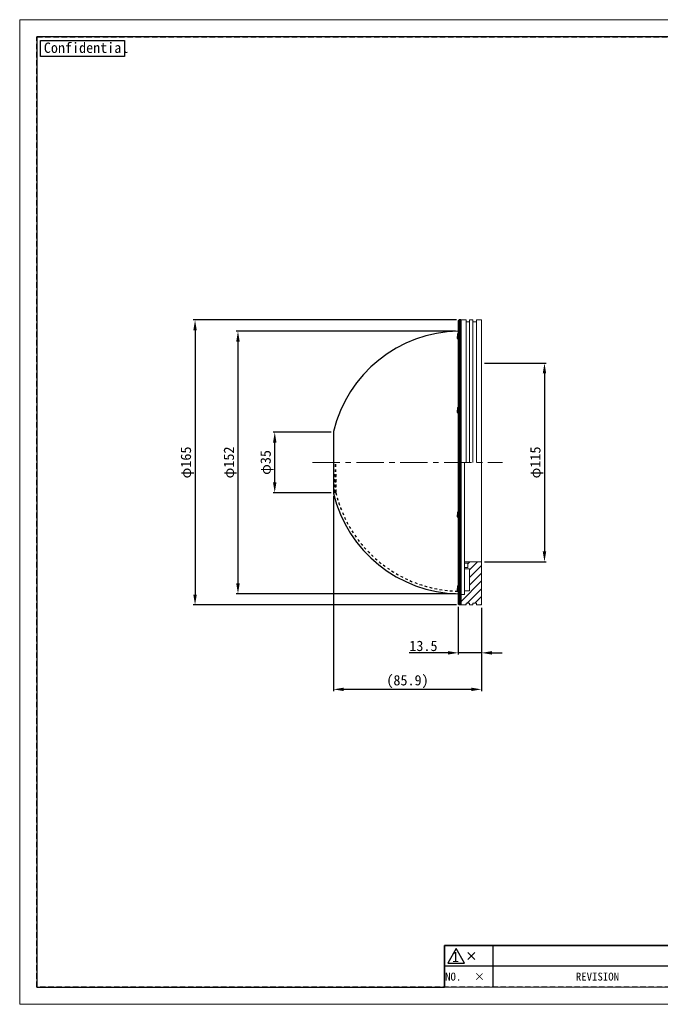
# Model space of a CAD drawing. Header units: millimetres. Extents: x -201 to 202, y 143 to 428.
# Tile 1 of 9: x -201 to -16, y 143 to 428. Entities that reach past the tile are written whole.
import ezdxf
from ezdxf.enums import TextEntityAlignment as Align

# ---------------------------------------------------------------- set-up
doc = ezdxf.new("R2010")
doc.units = ezdxf.units.MM
doc.header["$LTSCALE"] = 0.25
for name, pattern in [('CENTER', [50.8, 31.75, -6.35, 6.35, -6.35]), ('DASHED', [6, 3, -3]), ('HIDDEN', [9.525, 6.35, -3.175])]:
    doc.linetypes.add(name, pattern=pattern)
doc.layers.get('0').update_dxf_attribs({"lineweight": 30})
for name, color, linetype, lineweight in [('BASE', 7, 'Continuous', 20), ('CENTER', 1, 'CENTER', 9), ('DIMENSION', 6, 'Continuous', 9)]:
    doc.layers.add(name, color=color, linetype=linetype, lineweight=lineweight)
for name, color, linetype in [('DOME', 7, 'Continuous'), ('FORM', 7, 'Continuous'), ('MXB4949', 7, 'Continuous')]:
    doc.layers.add(name, color=color, linetype=linetype)
doc.layers.add('EMPTY LINE', color=252, linetype='Continuous', lineweight=0, plot=False)
doc.styles.add('VS Standard', font='msgothic.ttc', dxfattribs={"height": 3})
doc.styles.add('VS Standard(小)', font='msgothic.ttc', dxfattribs={"height": 2.4})
doc.dimstyles.new('VS Standard x0.5', dxfattribs={"dimtxt": 3, "dimasz": 3, "dimexe": 0.5, "dimexo": 0.8, "dimgap": 0.5, "dimtad": 3, "dimlfac": 2, "dimrnd": 0.0001, "dimzin": 9, "dimdsep": 46, "dimtxsty": 'VS Standard', "dimcen": 0, "dimaunit": 1, "dimadec": 0, "dimazin": 2, "dimtfac": 1, "dimtmove": 0, "dimatfit": 3, "dimfxl": 1, "dimtolj": 1, "dimtzin": 0, "dimarcsym": 0})

# ---------------------------------------------------------------- blocks, each defined once
blk = doc.blocks.new('表題欄金物用_ver2.0.0')
at = {"layer": 'FORM', "color": 0}
for p, q in [((-11, 40.5), (-191, 40.5)), ((-191, 40.5), (-191, 28.5)), ((-110, 28.49), (-110, 40.5)), ((-39, 28.49), (-39, 40.49)), ((-29, 28.49), (-29, 40.49)), ((-11, 28.5), (-11, 40.5)), ((-39, 36.5), (-191, 36.5)), ((-24.54, 35.38), (-24.54, 29.78)), ((-13.42, 34.8), (-20.21, 33.59)), ((-13.42, 32.58), (-13.42, 34.8)), ((-39, 32.5), (-191, 32.5)), ((-27.34, 32.58), (-12.62, 32.58)), ((-20.21, 32.58), (-20.21, 33.59)), ((-20.21, 32.58), (-20.21, 31.57)), ((-13.42, 30.35), (-20.21, 31.57)), ((-13.42, 32.58), (-13.42, 30.35)), ((-11, 28.5), (-191, 28.5)), ((-191, 28.5), (-191, 11)), ((-176, 28.5), (-176, 11)), ((-161, 28.5), (-161, 11)), ((-146, 28.5), (-146, 11)), ((-131, 28.5), (-131, 11)), ((-96, 11), (-96, 28.5)), ((-11, 11), (-11, 28.5)), ((-272, 23), (-286, 23)), ((-286, 23), (-286, 17)), ((-211, 23), (-272, 23)), ((-272, 23), (-272, 17)), ((-211, 23), (-211, 17)), ((-199, 23), (-211, 23)), ((-199, 23), (-199, 17)), ((-191, 23), (-199, 23)), ((-131, 24.12), (-96, 24.12)), ((-279.19, 21), (-277.19, 19)), ((-279.19, 19), (-277.19, 21)), ((-96, 21), (-11, 21)), ((-131, 19.75), (-96, 19.75)), ((-286, 17), (-286, 11)), ((-272, 17), (-286, 17)), ((-272, 17), (-272, 11)), ((-211, 17), (-272, 17)), ((-211, 17), (-211, 11)), ((-199, 17), (-211, 17)), ((-199, 17), (-199, 11)), ((-191, 17), (-199, 17)), ((-96, 15.38), (-131, 15.38)), ((-11, 16), (-96, 16)), ((-191, 11), (-11, 11))]:
    blk.add_line(p, q, dxfattribs=at)
at = {"layer": 'FORM', "color": 0, "linetype": 'HIDDEN', "lineweight": 9}
for p, q in [((-156, 28.49), (-156, 40.49)), ((-75, 28.49), (-75, 40.49)), ((-11, 36.5), (-39, 36.5)), ((-116, 11), (-116, 28.5)), ((-78.5, 11), (-78.5, 28.5)), ((-131, 24.5), (-191, 24.5))]:
    blk.add_line(p, q, dxfattribs=at)
at = {"layer": 'FORM', "color": 0, "lineweight": 15}
blk.add_line((-191, 11), (-286, 11), dxfattribs=at)
at = {"layer": 'FORM', "color": 0}
blk.add_lwpolyline([(-282.58, 22.13), (-285.01, 17.93), (-280.16, 17.93)], close=True, dxfattribs=at)
for radius in [2, 1]:
    blk.add_circle((-24.54, 32.58), radius, dxfattribs=at)
at = {"layer": 'FORM', "color": 0, "attachment_point": 5}
for s, insert, char_height, width, style in [('{\\LMATERIAL}', (-173.5, 38.5), 2.4, 36.5, 'VS Standard(小)'), ('{\\LCHAMFER}   ', (-92.5, 38.5), 2.4, 35, 'VS Standard(小)'), ('{\\LUNIT}', (-34, 38.35), 2, 20, 'VS Standard'), ('{\\LMETHOD} 図法', (-20, 38.35), 2, 20, 'VS Standard'), ('{\\LTREATMENT}', (-173.5, 34.5), 2.4, 36.5, 'VS Standard(小)'), ('{\\LFINISHING}', (-92.5, 34.5), 2.4, 35, 'VS Standard(小)'), ('{\\T0.9;\\LTREATMENT CONTACT}', (-173.5, 30.5), 2, 36.5, 'VS Standard(小)'), ('{\\LDECENTRATION} ', (-92.5, 30.5), 2.4, 35, 'VS Standard(小)'), ('mm', (-34, 32.35), 2.8, 20, 'VS Standard'), ('{\\fＭＳ ゴシック|b0|i0|c128|p49;APPROVED}', (-183.5, 26.5), 2.3, 15, 'VS Standard'), ('{\\fＭＳ ゴシック|b0|i0|c128|p49;CHECKED}', (-168.5, 26.5), 2.3, 15, 'VS Standard'), ('{\\fＭＳ ゴシック|b0|i0|c128|p49;DESIGNED}', (-153.5, 26.5), 2.3, 15, 'VS Standard'), ('{\\fＭＳ ゴシック|b0|i0|c128|p49;DRAWN}', (-138.5, 26.5), 2.3, 15, 'VS Standard'), ('{\\W0.7;\\LTOLERANCE\\l }', (-123.5, 26.31), 1.7, 20, 'VS Standard(小)'), ('{\\LANGLE}', (-123.5, 21.94), 2, 14.9784, 'VS Standard(小)'), ('SCALE', (-123.5, 17.56), 2, 15, 'VS Standard(小)'), ('{\\fＭＳ ゴシック|b0|i0|c128|p49;NAME}', (-87.25, 18.5), 2.4, 15, 'VS Standard(小)'), ('NO.', (-283.44, 14), 2.3, 14, 'VS Standard'), ('\\pxi-3,l4,t4;×^I', (-276.99, 14), 2.3, 14, 'VS Standard'), ('REVISION', (-241.67, 14), 2.3, 46, 'VS Standard'), ('{\\fMS Gothic|b0|i0|c128|p49;DATE}', (-204.99, 14), 2.3, 12, 'VS Standard'), ('NAME', (-195, 14), 2.3, 8, 'VS Standard'), ('{\\fＭＳ ゴシック|b0|i0|c128|p49;DRAW NO.}', (-87.25, 13.5), 2.4, 15, 'VS Standard(小)'), ('{\\fＭＳ ゴシック|b0|i0|c128|p49;DATE}', (-123.5, 13.19), 2, 15, 'VS Standard(小)')]:
    blk.add_mtext(s, dxfattribs=dict(at, insert=insert, char_height=char_height, width=width, style=style))
at = {"layer": 'FORM', "color": 0, "insert": (-87.25, 24.75), "char_height": 2, "width": 16, "attachment_point": 5, "line_spacing_factor": 0.8, "style": 'VS Standard'}
blk.add_mtext('\\pxsm0.9;{\\LREMARK}   ', dxfattribs=at)
at = {"layer": 'FORM', "color": 0, "insert": (-282.79, 19.73), "char_height": 3, "attachment_point": 5, "style": 'VS Standard'}
blk.add_mtext('1', dxfattribs=at)
at = {"layer": 'FORM', "color": 0}
for tag, height, style, p in [('材料', 2.8, 'VS Standard', (-133, 38.5)), ('一般面取', 2.8, 'VS Standard', (-57, 38.5)), ('処理', 2.8, 'VS Standard', (-133, 34.5)), ('仕上', 2.8, 'VS Standard', (-57, 34.5)), ('処理接点', 2.8, 'VS Standard', (-133, 30.5)), ('偏芯', 2.8, 'VS Standard', (-57, 30.5)), ('一般公差', 2.4, 'VS Standard(小)', (-106, 26.31)), ('適用（機種名）', 3.6, 'VS Standard', (-44.75, 24.75)), ('角度', 2.4, 'VS Standard(小)', (-106, 21.94)), ('NAME', 3.5, 'VS Standard', (-44.75, 18.5)), ('SCALE', 2.4, 'VS Standard(小)', (-106, 17.56)), ('DATE', 2.4, 'VS Standard(小)', (-106, 13.19)), ('DRAW_NO.', 3.5, 'VS Standard', (-44.75, 13.5))]:
    blk.add_attdef(tag, text='', height=height, dxfattribs=dict(at, style=style)).set_placement(p, align=Align.MIDDLE_CENTER)
at = {"layer": 'FORM', "color": 0, "style": 'VS Standard'}
for tag, p in [('APPROVED', (-182.5, 15.06)), ('CHECKED', (-167.5, 15.18)), ('DESIGNED', (-152.5, 15.09)), ('DRAWN', (-137.5, 15.23))]:
    blk.add_attdef(tag, text='', height=4.5, dxfattribs=at).set_placement(p, align=Align.BOTTOM_CENTER)
blk = doc.blocks.new('*D60')
at = {"layer": 'Defpoints', "color": 0}
for p in [(-67.72, 328.34), (-67.72, 270.84), (-49.51, 270.84)]:
    blk.add_point(p, dxfattribs=at)
at = {"layer": 'DIMENSION', "color": 0, "lineweight": -2}
for p, q in [((-66.92, 328.34), (-49.01, 328.34)), ((-49.51, 325.34), (-49.51, 273.84)), ((-66.92, 270.84), (-49.01, 270.84))]:
    blk.add_line(p, q, dxfattribs=at)
at = {"layer": 'DIMENSION', "color": 0}
for points in [[(-49.01, 325.34), (-50.01, 325.34), (-49.51, 328.34)], [(-50.01, 273.84), (-49.01, 273.84), (-49.51, 270.84)]]:
    blk.add_solid(points, dxfattribs=at)
at = {"layer": 'DIMENSION', "color": 0, "insert": (-51.76, 299.59), "char_height": 3, "attachment_point": 5, "rotation": 90, "style": 'VS Standard'}
blk.add_mtext('\\A1;φ\\A1;115', dxfattribs=at)
blk = doc.blocks.new('*D61')
at = {"layer": 'Defpoints', "color": 0}
for p in [(-74.22, 340.84), (-150.71, 258.34), (-74.22, 258.34)]:
    blk.add_point(p, dxfattribs=at)
at = {"layer": 'DIMENSION', "color": 0, "lineweight": -2}
for p, q in [((-75.02, 340.84), (-151.21, 340.84)), ((-150.71, 337.84), (-150.71, 261.34)), ((-75.02, 258.34), (-151.21, 258.34))]:
    blk.add_line(p, q, dxfattribs=at)
at = {"layer": 'DIMENSION', "color": 0}
for points in [[(-150.21, 337.84), (-151.21, 337.84), (-150.71, 340.84)], [(-151.21, 261.34), (-150.21, 261.34), (-150.71, 258.34)]]:
    blk.add_solid(points, dxfattribs=at)
at = {"layer": 'DIMENSION', "color": 0, "insert": (-152.96, 299.59), "char_height": 3, "attachment_point": 5, "rotation": 90, "style": 'VS Standard'}
blk.add_mtext('\\A1;φ\\A1;165', dxfattribs=at)
blk = doc.blocks.new('*D62')
at = {"layer": 'Defpoints', "color": 0}
for p in [(-74.47, 337.58), (-138.28, 261.59), (-74.47, 261.59)]:
    blk.add_point(p, dxfattribs=at)
at = {"layer": 'DIMENSION', "color": 0, "lineweight": -2}
for p, q in [((-75.27, 337.58), (-138.78, 337.58)), ((-138.28, 334.58), (-138.28, 264.59)), ((-75.27, 261.59), (-138.78, 261.59))]:
    blk.add_line(p, q, dxfattribs=at)
at = {"layer": 'DIMENSION', "color": 0}
for points in [[(-137.78, 334.58), (-138.78, 334.58), (-138.28, 337.58)], [(-138.78, 264.59), (-137.78, 264.59), (-138.28, 261.59)]]:
    blk.add_solid(points, dxfattribs=at)
at = {"layer": 'DIMENSION', "color": 0, "insert": (-140.52, 299.59), "char_height": 3, "attachment_point": 5, "rotation": 90, "style": 'VS Standard'}
blk.add_mtext('\\A1;φ152', dxfattribs=at)
blk = doc.blocks.new('*D63')
at = {"layer": 'Defpoints', "color": 0}
for p in [(-127.63, 308.34), (-110.45, 308.34), (-110.45, 290.84)]:
    blk.add_point(p, dxfattribs=at)
at = {"layer": 'DIMENSION', "color": 0, "lineweight": -2}
for p, q in [((-111.25, 308.34), (-128.13, 308.34)), ((-127.63, 293.84), (-127.63, 305.34)), ((-111.25, 290.84), (-128.13, 290.84))]:
    blk.add_line(p, q, dxfattribs=at)
at = {"layer": 'DIMENSION', "color": 0}
for points in [[(-127.13, 305.34), (-128.13, 305.34), (-127.63, 308.34)], [(-128.13, 293.84), (-127.13, 293.84), (-127.63, 290.84)]]:
    blk.add_solid(points, dxfattribs=at)
at = {"layer": 'DIMENSION', "color": 0, "insert": (-129.88, 299.59), "char_height": 3, "attachment_point": 5, "rotation": 90, "style": 'VS Standard'}
blk.add_mtext('\\A1;φ\\A1;35', dxfattribs=at)
blk = doc.blocks.new('*D64')
at = {"layer": 'Defpoints', "color": 0}
for p in [(-74.47, 258.59), (-67.72, 258.34), (-74.47, 244.48)]:
    blk.add_point(p, dxfattribs=at)
at = {"layer": 'DIMENSION', "color": 0, "lineweight": -2}
for p, q in [((-74.47, 257.79), (-74.47, 243.98)), ((-67.72, 257.54), (-67.72, 243.98)), ((-77.47, 244.48), (-88.66, 244.48)), ((-67.72, 244.48), (-74.47, 244.48)), ((-64.72, 244.48), (-61.72, 244.48))]:
    blk.add_line(p, q, dxfattribs=at)
at = {"layer": 'DIMENSION', "color": 0}
for points in [[(-77.47, 243.98), (-77.47, 244.98), (-74.47, 244.48)], [(-64.72, 244.98), (-64.72, 243.98), (-67.72, 244.48)]]:
    blk.add_solid(points, dxfattribs=at)
at = {"layer": 'DIMENSION', "color": 0, "insert": (-84.57, 246.48), "char_height": 3, "attachment_point": 5, "style": 'VS Standard'}
blk.add_mtext('\\A1;13.5', dxfattribs=at)
blk = doc.blocks.new('*D65')
at = {"layer": 'Defpoints', "color": 0}
for p in [(-110.64, 290.59), (-67.72, 258.34), (-110.64, 233.91)]:
    blk.add_point(p, dxfattribs=at)
at = {"layer": 'DIMENSION', "color": 0, "lineweight": -2}
for p, q in [((-110.64, 289.79), (-110.64, 233.41)), ((-67.72, 257.54), (-67.72, 233.41)), ((-70.72, 233.91), (-107.64, 233.91))]:
    blk.add_line(p, q, dxfattribs=at)
at = {"layer": 'DIMENSION', "color": 0}
for points in [[(-107.64, 234.41), (-107.64, 233.41), (-110.64, 233.91)], [(-70.72, 233.41), (-70.72, 234.41), (-67.72, 233.91)]]:
    blk.add_solid(points, dxfattribs=at)
at = {"layer": 'DIMENSION', "color": 0, "insert": (-89.18, 236.16), "char_height": 3, "attachment_point": 5, "style": 'VS Standard'}
blk.add_mtext('\\A1;\\A1;(85.9)', dxfattribs=at)

msp = doc.modelspace()

# ---------------------------------------------------------------- hatches: boundary and pattern name
at = {"layer": 'BASE'}
h = msp.add_hatch(dxfattribs=at)
h.set_pattern_fill('ANSI31', color=256, scale=0.5, style=0)
h.set_pattern_definition([(45, (-233.559, 151.086), (-1.122532, 1.122532), [])])
h.paths.add_polyline_path([(-73.721, 261.336), (-73.721, 258.336), (-72.221, 258.336), (-72.221, 258.836), (-71.221, 258.836), (-71.221, 258.336), (-70.221, 258.336), (-70.221, 258.836), (-69.221, 258.836), (-69.221, 258.336), (-67.721, 258.336), (-67.721, 270.836), (-72.721, 270.836), (-72.721, 270.461), (-71.721, 270.461), (-71.721, 269.211), (-72.721, 269.211), (-72.721, 268.836), (-71.221, 268.836), (-71.221, 262.461), (-72.721, 262.461), (-72.721, 261.336)])

# ---------------------------------------------------------------- linework, layer by layer
at = {"linetype": 'Continuous'}
for p, q in [((-73.721, 340.836), (-73.721, 258.336)), ((-73.721, 258.336), (-73.721, 340.836))]:
    msp.add_line(p, q, dxfattribs=at)
at = {"layer": 'BASE', "linetype": 'Continuous'}
for p, q in [((-73.721, 340.836), (-72.221, 340.836)), ((-73.721, 299.586), (-73.721, 340.836)), ((-72.221, 299.586), (-72.221, 340.836)), ((-72.221, 340.336), (-71.221, 340.336)), ((-70.221, 340.836), (-71.221, 340.836)), ((-71.221, 299.586), (-71.221, 340.836)), ((-70.221, 299.586), (-70.221, 340.836)), ((-69.221, 340.336), (-70.221, 340.336)), ((-67.721, 340.836), (-69.221, 340.836)), ((-69.221, 299.586), (-69.221, 340.836)), ((-67.721, 299.586), (-67.721, 340.836)), ((-73.721, 258.336), (-73.721, 299.586)), ((-67.721, 258.336), (-67.721, 299.586)), ((-73.721, 258.336), (-72.221, 258.336)), ((-72.221, 258.836), (-71.221, 258.836)), ((-70.221, 258.336), (-71.221, 258.336)), ((-69.221, 258.836), (-70.221, 258.836)), ((-67.721, 258.336), (-69.221, 258.336))]:
    msp.add_line(p, q, dxfattribs=at)
at = {"layer": 'BASE', "linetype": 'DASHED'}
for p, q in [((-71.221, 301.5009), (-71.221, 336.711)), ((-72.721, 268.836), (-72.721, 299.586))]:
    msp.add_line(p, q, dxfattribs=at)
at = {"layer": 'BASE'}
for p, q in [((-72.721, 261.336), (-72.721, 299.586)), ((-67.721, 270.836), (-72.721, 270.836)), ((-71.721, 270.461), (-72.721, 270.461)), ((-72.721, 269.211), (-71.721, 269.211)), ((-72.721, 268.836), (-71.221, 268.836)), ((-71.721, 269.211), (-71.721, 270.461)), ((-71.221, 262.461), (-71.221, 268.836)), ((-72.721, 262.461), (-71.221, 262.461)), ((-73.721, 261.336), (-72.721, 261.336)), ((-73.721, 261.336), (-72.721, 261.336)), ((-72.721, 261.336), (-72.721, 261.586)), ((-72.221, 258.336), (-72.221, 258.836)), ((-71.221, 258.836), (-71.221, 258.336)), ((-70.221, 258.336), (-70.221, 258.836)), ((-69.221, 258.836), (-69.221, 258.336))]:
    msp.add_line(p, q, dxfattribs=at)
at = {"layer": 'CENTER'}
msp.add_line((-116.6812, 299.586), (-61.6812, 299.586), dxfattribs=at)
at = {"layer": 'DOME', "linetype": 'Continuous'}
for p, q in [((-74.221, 340.836), (-74.471, 340.586)), ((-74.471, 340.586), (-74.471, 258.586)), ((-73.721, 340.836), (-74.221, 340.836)), ((-74.221, 340.836), (-74.221, 258.336)), ((-110.6415, 308.5791), (-110.6415, 290.5929)), ((-74.221, 258.336), (-74.471, 258.586)), ((-73.721, 258.336), (-74.221, 258.336))]:
    msp.add_line(p, q, dxfattribs=at)
at = {"layer": 'DOME', "linetype": 'DASHED'}
for p, q in [((-74.221, 283.8003), (-74.221, 340.836)), ((-110.4499, 290.836), (-110.4499, 299.586)), ((-109.9287, 290.836), (-109.9287, 299.586)), ((-110.4499, 296.2375), (-110.4499, 290.836)), ((-109.9287, 296.2375), (-109.9287, 290.836)), ((-110.6414, 290.593), (-110.4498, 290.836)), ((-109.9287, 290.836), (-110.4499, 290.836)), ((-74.221, 258.336), (-74.221, 283.8003))]:
    msp.add_line(p, q, dxfattribs=at)
at = {"layer": 'DOME', "linetype": 'Continuous'}
for start, end in [(91.130911, 166.310654), (193.689364, 268.869089)]:
    msp.add_arc((-73.721, 299.586), 38, start, end, dxfattribs=at)
at = {"layer": 'DOME', "linetype": 'DASHED'}
msp.add_arc((-73.7046, 299.5965), 37.2684, 193.59537, 268.821695, dxfattribs=at)
at = {"layer": 'EMPTY LINE'}
for p, q in [((-201.5, 427.75), (-201.5, 142.75)), ((201.5, 427.75), (-201.5, 427.75)), ((-201.5, 142.75), (201.5, 142.75))]:
    msp.add_line(p, q, dxfattribs=at)
at = {"layer": 'FORM', "linetype": 'HIDDEN'}
msp.add_lwpolyline([(-196.5, 422.75), (196.5, 422.75), (196.5, 147.75), (-196.5, 147.75)], close=True, dxfattribs=at)
at = {"layer": 'FORM'}
msp.add_lwpolyline([(-196.5, 422.75), (-196.5, 147.75), (-78.5, 147.75), (-78.5, 159.75), (16.5, 159.75), (16.5, 177.25), (196.5, 177.25), (196.5, 422.75), (-196.5, 422.75)], close=True, dxfattribs=at)
at = {"layer": 'FORM', "lineweight": 30}
msp.add_lwpolyline([(-195.5, 421.75), (-171.1092, 421.75), (-171.1092, 417.0878), (-195.5, 417.0878)], close=True, dxfattribs=at)
at = {"layer": 'MXB4949', "linetype": 'Continuous'}
for p, q in [((-74.721, 336.7042), (-74.721, 336.0792)), ((-74.721, 335.4542), (-74.721, 336.0792)), ((-74.721, 315.327), (-74.721, 314.702)), ((-74.721, 314.077), (-74.721, 314.702)), ((-74.721, 285.095), (-74.721, 284.47)), ((-74.721, 283.845), (-74.721, 284.47)), ((-74.721, 263.7177), (-74.721, 263.0927)), ((-74.721, 262.4677), (-74.721, 263.0927))]:
    msp.add_line(p, q, dxfattribs=at)
for centre, start, end in [((-74.596, 336.7042), 90, 179.874342), ((-74.596, 336.7042), 0.125658, 90), ((-74.596, 335.4542), 180.011068, 270), ((-74.596, 335.4542), 270, 359.988932), ((-74.596, 315.327), 90, 179.874342), ((-74.596, 314.077), 180.011068, 270), ((-74.596, 315.327), 0.125658, 90), ((-74.596, 314.077), 270, 359.988932), ((-74.596, 285.095), 90, 179.874342), ((-74.596, 285.095), 0.125658, 90), ((-74.596, 283.845), 180.011068, 270), ((-74.596, 283.845), 270, 359.988932), ((-74.596, 263.7177), 90, 179.874342), ((-74.596, 262.4677), 180.011068, 270), ((-74.596, 263.7177), 0.125658, 90), ((-74.596, 262.4677), 270, 359.988932)]:
    msp.add_arc(centre, 0.125, start, end, dxfattribs=at)

# ---------------------------------------------------------------- block references
at = {"layer": 'FORM'}
ref = msp.add_blockref('表題欄金物用_ver2.0.0', (207.5, 136.75), dxfattribs=at)
ref.add_attrib('材料', '-', dxfattribs={"layer": 'EMPTY LINE', "color": 0, "height": 2.8, "style": 'VS Standard'}).set_placement((74.5, 175.25), align=Align.MIDDLE_CENTER)
ref.add_attrib('処理', '-', dxfattribs={"color": 0, "height": 2.8, "style": 'VS Standard'}).set_placement((74.5, 171.25), align=Align.MIDDLE_CENTER)
ref.add_attrib('処理接点', '-', dxfattribs={"color": 0, "height": 2.8, "style": 'VS Standard'}).set_placement((74.5, 167.25), align=Align.MIDDLE_CENTER)
ref.add_attrib('一般面取', '-', dxfattribs={"color": 0, "height": 2.8, "style": 'VS Standard'}).set_placement((150.5, 175.2468), align=Align.MIDDLE_CENTER)
ref.add_attrib('仕上', '-', dxfattribs={"color": 0, "height": 2.8, "style": 'VS Standard'}).set_placement((150.5, 171.2468), align=Align.MIDDLE_CENTER)
ref.add_attrib('偏芯', '-', dxfattribs={"color": 0, "height": 2.8, "style": 'VS Standard'}).set_placement((150.5, 167.2468), align=Align.MIDDLE_CENTER)
ref.add_attrib('一般公差', '-', dxfattribs={"color": 0, "height": 2.4, "style": 'VS Standard(小)'}).set_placement((101.5, 163.0625), align=Align.MIDDLE_CENTER)
ref.add_attrib('角度', '-', dxfattribs={"color": 0, "height": 2.4, "style": 'VS Standard(小)'}).set_placement((101.5, 158.6875), align=Align.MIDDLE_CENTER)
ref.add_attrib('SCALE', '1 / 2', dxfattribs={"color": 0, "height": 2.4, "style": 'VS Standard(小)'}).set_placement((101.5, 154.3125), align=Align.MIDDLE_CENTER)
ref.add_attrib('DATE', '2024/10/04', dxfattribs={"color": 0, "height": 2.4, "style": 'VS Standard(小)'}).set_placement((101.5, 149.9375), align=Align.MIDDLE_CENTER)
ref.add_attrib('適用（機種名）', 'VDO-165RGB', dxfattribs={"color": 0, "height": 3.6, "style": 'VS Standard'}).set_placement((162.75, 161.5), align=Align.MIDDLE_CENTER)
ref.add_attrib('NAME', 'DRAWING ', dxfattribs={"color": 0, "height": 3.5, "style": 'VS Standard'}).set_placement((163.8752, 155.2738), align=Align.MIDDLE_CENTER)
ref.add_attrib('DRAW_NO.', 'L1126G-A00100', dxfattribs={"color": 0, "height": 3.5, "style": 'VS Standard'}).set_placement((162.75, 150.25), align=Align.MIDDLE_CENTER)
ref.add_attrib('DESIGNED', 'S.S.', dxfattribs={"color": 0, "height": 4.5, "style": 'VS Standard'}).set_placement((55, 151.8412), align=Align.BOTTOM_CENTER)
ref.add_attrib('DRAWN', 'S.S.', dxfattribs={"color": 0, "height": 4.5, "style": 'VS Standard'}).set_placement((69.9999, 151.985), align=Align.BOTTOM_CENTER)
ref.add_attrib('CHECKED', 'S.K.', dxfattribs={"color": 0, "height": 4.5, "style": 'VS Standard'}).set_placement((40, 151.9272), align=Align.BOTTOM_CENTER)
ref.add_attrib('APPROVED', 'P.E.', dxfattribs={"color": 0, "height": 4.5, "style": 'VS Standard'}).set_placement((25, 151.8117), align=Align.BOTTOM_CENTER)

# ---------------------------------------------------------------- texts
at = {"layer": 'FORM', "lineweight": 30, "insert": (-194.506, 421.1386), "char_height": 3, "attachment_point": 1, "style": 'VS Standard'}
msp.add_mtext_dynamic_manual_height_columns('Confidential', width=3, gutter_width=15, heights=[0], dxfattribs=at)

# ---------------------------------------------------------------- dimensions: what is measured, and where the dimension line sits
at = {"layer": 'DIMENSION'}
for base, p1, p2, text, picture, middle in [((-150.7137, 258.336), (-74.221, 340.836), (-74.221, 258.336), 'φ\\A1;<>', '*D61', (-150.7137, 299.586)), ((-138.2778, 261.5934), (-74.471, 337.5786), (-74.471, 261.5934), 'φ152', '*D62', (-138.2778, 299.586)), ((-49.5138, 270.836), (-67.721, 328.336), (-67.721, 270.836), 'φ\\A1;<>', '*D60', (-49.5138, 299.586)), ((-127.6342, 308.336), (-110.4499, 290.836), (-110.4499, 308.336), 'φ\\A1;<>', '*D63', (-127.6342, 299.586))]:
    dim = msp.add_linear_dim(base=base, p1=p1, p2=p2, angle=90, text=text, dimstyle='VS Standard x0.5', dxfattribs=at)
    dim.commit()
    dim.dimension.update_dxf_attribs({"geometry": picture, "text_midpoint": middle, "dimtype": 160})
dim = msp.add_linear_dim(base=(-110.6415, 233.9066), p1=(-67.721, 258.336), p2=(-110.6415, 290.593), text='\\A1;(85.9)', dimstyle='VS Standard x0.5', override={"dimtxsty": 'VS Standard', "dimtfill": 0, "dimtfillclr": 0}, dxfattribs=at)
dim.commit()
dim.dimension.update_dxf_attribs({"geometry": '*D65', "text_midpoint": (-89.1812, 233.9066), "dimtype": 160})
dim = msp.add_linear_dim(base=(-74.471, 244.4814), p1=(-67.721, 258.336), p2=(-74.471, 258.586), dimstyle='VS Standard x0.5', dxfattribs=at)
dim.commit()
dim.dimension.update_dxf_attribs({"geometry": '*D64', "text_midpoint": (-84.5663, 246.482)})

doc.saveas('drawing.dxf')
